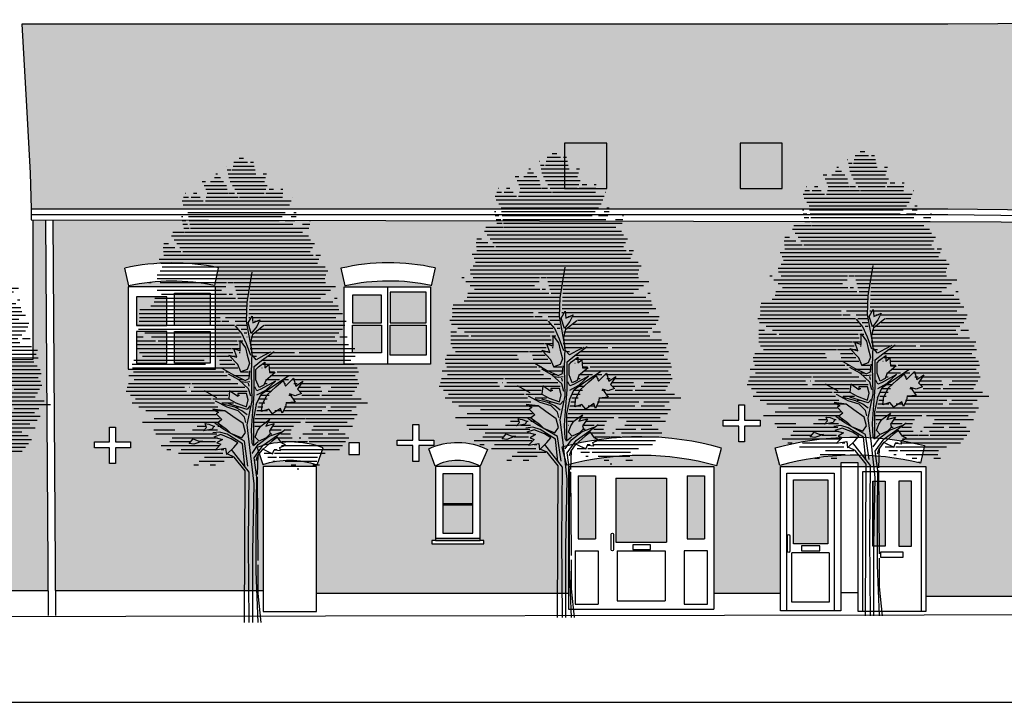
# Model space of a CAD drawing. Header units: metres. Extents: x 313915 to 314071, y 120624 to 120844.
# Tile 2 of 17: x 313927 to 313941, y 120624 to 120634. Entities that reach past the tile are written whole.
import ezdxf

# ---------------------------------------------------------------- set-up
doc = ezdxf.new("R2010")
doc.units = ezdxf.units.M
doc.header["$MEASUREMENT"] = 0
for name, color, linetype in [('Datum', 7, 'Continuous'), ('Elevations', 7, 'Continuous'), ('Elevations - Foliage', 251, 'Continuous'), ('Tree Blocks', 7, 'Continuous')]:
    doc.layers.add(name, color=color, linetype=linetype)
doc.layers.add('Elevations - Hatching', color=253, linetype='Continuous', transparency=0.8)
doc.layers.add('Elevations - Hatching - Windows', color=151, linetype='Continuous', transparency=0.8)

# ---------------------------------------------------------------- blocks, each defined once
blk = doc.blocks.new('*X32')
at = {"color": 0, "linetype": 'ByBlock'}
for p, q in [((108.584, 21.6), (108.585, 21.6)), ((108.753, 21.6), (109.298, 21.6)), ((108.775, 21.7), (109.124, 21.7)), ((108.911, 21.8), (109.024, 21.8)), ((109.203, 21.7), (109.275, 21.7)), ((108.305, 21.4), (108.35, 21.4)), ((108.603, 21.5), (108.702, 21.5)), ((108.623, 21.4), (109.342, 21.4)), ((108.731, 21.5), (109.32, 21.5)), ((109.53, 21.4), (109.611, 21.4)), ((107.957, 21.2), (108.045, 21.2)), ((108.005, 21.1), (108.584, 21.1)), ((108.174, 21.2), (108.508, 21.2)), ((108.273, 21.3), (108.429, 21.3)), ((108.642, 21.3), (109.586, 21.3)), ((108.68, 21.2), (109.56, 21.2)), ((108.739, 21.1), (109.633, 21.1)), ((107.515, 20.9), (107.525, 20.9)), ((107.73, 20.9), (107.817, 20.9)), ((108.052, 21), (108.599, 21)), ((108.082, 20.9), (108.614, 20.9)), ((108.633, 20.9), (108.786, 20.9)), ((108.798, 21), (109.593, 21)), ((108.857, 20.9), (109.553, 20.9)), ((109.6, 20.9), (110.032, 20.9)), ((109.68, 21), (109.798, 21)), ((109.987, 21), (110.038, 21)), ((107.441, 20.7), (107.984, 20.7)), ((107.466, 20.6), (110.209, 20.6)), ((107.478, 20.8), (107.601, 20.8)), ((107.671, 20.8), (107.901, 20.8)), ((108.043, 20.7), (110.248, 20.7)), ((108.062, 20.8), (108.887, 20.8)), ((108.916, 20.8), (109.512, 20.8)), ((109.519, 20.8), (110.025, 20.8)), ((110.283, 20.8), (110.288, 20.8)), ((107.53, 20.5), (110.169, 20.5)), ((107.589, 20.4), (110.097, 20.4)), ((110.317, 20.4), (110.376, 20.4)), ((107.421, 20.3), (107.455, 20.3)), ((107.441, 20.2), (107.536, 20.2)), ((107.46, 20.1), (107.581, 20.1)), ((107.605, 20.3), (110.017, 20.3)), ((107.62, 20.2), (109.938, 20.2)), ((107.636, 20.1), (110.292, 20.1)), ((110.098, 20.2), (110.341, 20.2)), ((110.247, 20.3), (110.376, 20.3)), ((110.543, 20.1), (110.73, 20.1)), ((110.719, 20.2), (110.747, 20.2)), ((107.165, 19.8), (110.695, 19.8)), ((107.201, 19.9), (107.487, 19.9)), ((107.48, 20), (107.617, 20)), ((107.5, 19.9), (107.652, 19.9)), ((107.652, 20), (110.708, 20)), ((107.667, 19.9), (110.544, 19.9)), ((106.965, 19.6), (107.088, 19.6)), ((107.23, 19.7), (110.746, 19.7)), ((107.306, 19.6), (110.851, 19.6)), ((106.951, 19.5), (107.249, 19.5)), ((106.958, 19.4), (107.409, 19.4)), ((106.965, 19.3), (110.814, 19.3)), ((107.382, 19.5), (110.796, 19.5)), ((107.458, 19.4), (110.742, 19.4)), ((110.888, 19.3), (111.004, 19.3)), ((106.846, 19.2), (110.965, 19.2)), ((106.899, 19.1), (110.926, 19.1)), ((106.794, 18.8), (111.139, 18.8)), ((106.875, 18.9), (111.197, 18.9)), ((106.929, 19), (111.124, 19)), ((106.575, 18.6), (106.641, 18.6)), ((106.798, 18.7), (108.736, 18.7)), ((106.873, 18.6), (108.579, 18.6)), ((108.617, 18.6), (108.753, 18.6)), ((108.741, 18.7), (109.205, 18.7)), ((108.769, 18.6), (109.19, 18.6)), ((109.2, 18.6), (111.136, 18.6)), ((109.205, 18.7), (111.115, 18.7)), ((106.685, 18.5), (108.568, 18.5)), ((106.795, 18.4), (108.454, 18.4)), ((106.905, 18.3), (108.586, 18.3)), ((108.649, 18.3), (108.738, 18.3)), ((108.796, 18.5), (109.175, 18.5)), ((108.824, 18.4), (109.16, 18.4)), ((108.851, 18.3), (109.144, 18.3)), ((109.186, 18.3), (111.134, 18.3)), ((109.191, 18.4), (111.265, 18.4)), ((109.196, 18.5), (111.396, 18.5)), ((106.72, 18.1), (109.114, 18.1)), ((106.734, 18.2), (108.817, 18.2)), ((108.879, 18.2), (109.129, 18.2)), ((109.177, 18.1), (111.322, 18.1)), ((109.181, 18.2), (111.004, 18.2)), ((111.37, 18.2), (111.433, 18.2)), ((106.331, 17.8), (109.083, 17.8)), ((106.352, 17.9), (109.084, 17.9)), ((106.636, 18), (109.099, 18)), ((109.162, 17.8), (111.577, 17.8)), ((109.167, 17.9), (111.481, 17.9)), ((109.172, 18), (111.458, 18)), ((106.332, 17.6), (108.43, 17.6)), ((106.338, 17.7), (108.42, 17.7)), ((108.462, 17.6), (108.647, 17.6)), ((108.554, 17.7), (109.088, 17.7)), ((108.805, 17.6), (109.093, 17.6)), ((109.158, 17.7), (109.188, 17.7)), ((109.264, 17.7), (111.4, 17.7)), ((109.307, 17.6), (109.383, 17.6)), ((109.451, 17.6), (111.664, 17.6)), ((106.273, 17.5), (108.787, 17.5)), ((106.311, 17.4), (108.883, 17.4)), ((106.48, 17.3), (108.922, 17.3)), ((108.844, 17.5), (109.099, 17.5)), ((108.961, 17.4), (109.104, 17.4)), ((109.035, 17.3), (109.109, 17.3)), ((109.329, 17.3), (111.477, 17.3)), ((109.445, 17.4), (111.577, 17.4)), ((109.561, 17.5), (111.636, 17.5)), ((106.292, 17.2), (106.438, 17.2)), ((106.292, 17.1), (106.752, 17.1)), ((106.649, 17.2), (108.962, 17.2)), ((106.819, 17.1), (108.855, 17.1)), ((108.896, 17.1), (109.001, 17.1)), ((109.11, 17.2), (109.114, 17.2)), ((109.199, 17.1), (111.426, 17.1)), ((109.212, 17.2), (111.377, 17.2)), ((111.5, 17.2), (111.697, 17.2)), ((106.292, 17), (108.882, 17)), ((106.292, 16.9), (108.694, 16.9)), ((106.338, 16.8), (108.749, 16.8)), ((108.71, 16.9), (108.909, 16.9)), ((108.91, 16.8), (108.936, 16.8)), ((109.193, 17), (111.728, 17)), ((109.193, 16.9), (111.887, 16.9)), ((109.238, 16.8), (109.673, 16.8)), ((109.746, 16.8), (110.338, 16.8)), ((110.453, 16.8), (111.846, 16.8)), ((106.149, 16.5), (108.041, 16.5)), ((106.194, 16.6), (108.008, 16.6)), ((106.416, 16.7), (108.298, 16.7)), ((108.322, 16.7), (108.647, 16.7)), ((108.401, 16.6), (108.723, 16.6)), ((108.414, 16.5), (108.799, 16.5)), ((108.713, 16.7), (108.803, 16.7)), ((109.284, 16.7), (109.355, 16.7)), ((109.497, 16.6), (111.786, 16.6)), ((109.527, 16.5), (111.876, 16.5)), ((109.621, 16.7), (111.903, 16.7)), ((106.159, 16.4), (108.874, 16.4)), ((106.19, 16.3), (108.511, 16.3)), ((108.564, 16.3), (108.642, 16.3)), ((108.943, 16.3), (109.153, 16.3)), ((109.491, 16.4), (109.504, 16.4)), ((109.673, 16.4), (111.955, 16.4)), ((109.683, 16.3), (109.82, 16.3)), ((109.886, 16.3), (111.983, 16.3)), ((106.059, 16), (107.652, 16)), ((106.07, 16.2), (108.596, 16.2)), ((106.206, 16.1), (108.682, 16.1)), ((107.689, 16), (108.874, 16)), ((108.766, 16.2), (109.153, 16.2)), ((108.889, 16.1), (109.028, 16.1)), ((109.581, 16), (109.628, 16)), ((109.593, 16.1), (109.95, 16.1)), ((109.718, 16.2), (111.9, 16.2)), ((110.046, 16.1), (110.184, 16.1)), ((110.068, 16), (110.102, 16)), ((110.267, 16.1), (111.963, 16.1)), ((110.316, 16), (110.401, 16)), ((110.504, 16), (111.997, 16)), ((105.994, 15.8), (107.55, 15.8)), ((106.027, 15.9), (107.499, 15.9)), ((107.627, 15.9), (107.639, 15.9)), ((107.675, 15.8), (108.65, 15.8)), ((107.742, 15.9), (109.054, 15.9)), ((108.673, 15.8), (109.114, 15.8)), ((109.566, 15.8), (109.74, 15.8)), ((110.438, 15.9), (111.002, 15.9)), ((110.462, 15.8), (111.041, 15.8)), ((111.204, 15.8), (111.882, 15.8)), ((111.281, 15.9), (111.939, 15.9)), ((106.109, 15.7), (106.903, 15.7)), ((106.15, 15.5), (108.274, 15.5)), ((106.235, 15.6), (108.189, 15.6)), ((106.907, 15.7), (108.104, 15.7)), ((108.11, 15.7), (108.621, 15.7)), ((108.23, 15.6), (108.641, 15.6)), ((108.467, 15.5), (108.765, 15.5)), ((108.87, 15.7), (108.921, 15.7)), ((109.414, 15.5), (109.575, 15.5)), ((109.435, 15.6), (109.63, 15.6)), ((109.456, 15.7), (109.685, 15.7)), ((110.108, 15.5), (112.221, 15.5)), ((110.188, 15.7), (110.266, 15.7)), ((110.304, 15.6), (112.056, 15.6)), ((110.528, 15.7), (110.977, 15.7)), ((111.043, 15.7), (111.824, 15.7)), ((106.326, 15.4), (108.359, 15.4)), ((106.501, 15.3), (108.543, 15.3)), ((108.833, 15.4), (108.903, 15.4)), ((109.366, 15.3), (109.642, 15.3)), ((109.392, 15.4), (109.52, 15.4)), ((109.831, 15.3), (109.978, 15.3)), ((110.042, 15.3), (111.036, 15.3)), ((110.075, 15.4), (111.139, 15.4)), ((111.198, 15.3), (111.804, 15.3)), ((111.273, 15.4), (111.922, 15.4)), ((106.418, 15), (108.391, 15)), ((106.715, 15.1), (108.404, 15.1)), ((107.06, 15.2), (108.314, 15.2)), ((109.294, 15), (109.62, 15)), ((109.316, 15.1), (110.605, 15.1)), ((109.341, 15.2), (111.953, 15.2)), ((109.673, 15), (110.494, 15)), ((110.617, 15.1), (111.877, 15.1)), ((110.617, 15), (111.691, 15)), ((106.71, 14.8), (107.251, 14.8)), ((107.708, 14.8), (108.004, 14.8)), ((107.83, 14.9), (108.055, 14.9)), ((108.089, 14.8), (108.351, 14.8)), ((108.253, 14.9), (108.286, 14.9)), ((108.361, 14.9), (108.48, 14.9)), ((109.311, 14.9), (109.476, 14.9)), ((109.327, 14.8), (109.333, 14.8)), ((109.718, 14.8), (109.993, 14.8)), ((109.795, 14.9), (110.311, 14.9)), ((110.069, 14.8), (110.252, 14.8)), ((110.779, 14.8), (111.477, 14.8)), ((110.825, 14.9), (111.828, 14.9)), ((106.764, 14.7), (108.335, 14.7)), ((107.12, 14.5), (107.657, 14.5)), ((107.181, 14.6), (108.349, 14.6)), ((107.924, 14.5), (108.297, 14.5)), ((109.689, 14.7), (109.754, 14.7)), ((109.929, 14.6), (110.274, 14.6)), ((109.984, 14.7), (110.232, 14.7)), ((110.007, 14.5), (110.391, 14.5)), ((110.413, 14.5), (110.667, 14.5)), ((110.46, 14.6), (110.501, 14.6)), ((110.552, 14.7), (111.062, 14.7)), ((110.694, 14.6), (111.144, 14.6)), ((110.711, 14.5), (111.653, 14.5)), ((111.148, 14.6), (111.734, 14.6)), ((111.203, 14.7), (111.642, 14.7)), ((106.895, 14.4), (108.385, 14.4)), ((107.043, 14.3), (107.152, 14.3)), ((107.418, 14.3), (108.296, 14.3)), ((108.445, 14.3), (108.51, 14.3)), ((109.813, 14.3), (109.885, 14.3)), ((109.967, 14.3), (111.493, 14.3)), ((110, 14.4), (111.573, 14.4)), ((107.345, 14.2), (108.486, 14.2)), ((107.875, 14), (108.522, 14)), ((108.013, 14.1), (108.742, 14.1)), ((109.552, 14.2), (109.79, 14.2)), ((109.648, 14.1), (109.868, 14.1)), ((109.777, 14), (109.839, 14)), ((109.824, 14.2), (111.129, 14.2)), ((109.94, 14.1), (110.925, 14.1)), ((110.095, 14), (110.912, 14)), ((107.737, 13.9), (107.858, 13.9)), ((108.162, 13.9), (108.303, 13.9)), ((110.249, 13.9), (110.367, 13.9)), ((110.404, 13.8), (110.444, 13.8)), ((110.808, 13.9), (110.978, 13.9))]:
    blk.add_line(p, q, dxfattribs=at)
blk = doc.blocks.new('Trees side 010_cad-block.com')
at = {"color": 0, "linetype": 'ByBlock'}
for p, q in [((-203, 4588), (-133, 5024)), ((-212, 4321), (-203, 4588)), ((-190, 4295), (-132, 4395)), ((-132, 4395), (-123, 4295)), ((-281, 4144), (-370, 4253)), ((-133, 3876), (-212, 4321)), ((-144, 4146), (-190, 4295)), ((-65, 4246), (-144, 4146)), ((-123, 4295), (-19, 4341)), ((-123, 4135), (35, 4263)), ((-19, 4341), (-65, 4246)), ((-212, 3995), (-281, 4144)), ((-152, 4016), (-123, 4135)), ((-305, 3894), (-305, 4043)), ((-305, 4043), (-226, 3939)), ((-152, 3827), (-212, 3995)), ((-133, 3837), (-152, 4016)), ((-338, 3699), (-466, 3836)), ((-466, 3836), (-351, 3803)), ((-396, 3927), (-305, 3894)), ((-351, 3803), (-396, 3927)), ((-226, 3939), (-202, 3836)), ((-202, 3836), (-168, 3712)), ((-142, 3580), (-133, 3876)), ((-72, 3767), (-133, 3837)), ((35, 3827), (-72, 3767)), ((5, 3757), (184, 3886)), ((134, 3876), (35, 3827)), ((-293, 3596), (-338, 3699)), ((-168, 3712), (-202, 3630)), ((-104, 3670), (5, 3757)), ((-41, 3666), (50, 3733)), ((50, 3733), (50, 3654)), ((50, 3654), (108, 3699)), ((108, 3699), (117, 3584)), ((-568, 3648), (-399, 3551)), ((-321, 3481), (-469, 3561)), ((-399, 3551), (-232, 3471)), ((-202, 3630), (-293, 3596)), ((-172, 3500), (-162, 3609)), ((-133, 3183), (-142, 3580)), ((-104, 3273), (-104, 3670)), ((-77, 3630), (-41, 3666)), ((-77, 3481), (-77, 3630)), ((199, 3584), (63, 3472)), ((117, 3584), (199, 3584)), ((165, 3391), (390, 3539)), ((-181, 3353), (-321, 3481)), ((-222, 3442), (-290, 3452)), ((-232, 3471), (-172, 3500)), ((-162, 3452), (-222, 3442)), ((-172, 3391), (-181, 3432)), ((-32, 3368), (-77, 3481)), ((38, 3402), (-32, 3368)), ((204, 3461), (-14, 3343)), ((-4, 3273), (165, 3391)), ((63, 3472), (38, 3402)), ((66, 3333), (204, 3461)), ((208, 3380), (312, 3472)), ((312, 3472), (348, 3390)), ((348, 3390), (460, 3505)), ((460, 3505), (494, 3390)), ((494, 3390), (597, 3459)), ((597, 3459), (518, 3344)), ((-636, 3224), (-815, 3323)), ((-454, 3323), (-466, 3207)), ((-338, 3241), (-454, 3323)), ((-214, 3286), (-338, 3286)), ((-338, 3286), (-338, 3241)), ((-190, 3195), (-214, 3286)), ((-152, 3244), (-181, 3353)), ((-123, 3026), (-104, 3273)), ((-63, 3323), (-94, 3382)), ((-72, 3125), (-4, 3273)), ((-14, 3343), (-63, 3323)), ((-63, 3263), (66, 3333)), ((14, 3128), (84, 3265)), ((84, 3265), (208, 3380)), ((485, 3253), (403, 3277)), ((403, 3277), (485, 3162)), ((576, 3286), (485, 3253)), ((518, 3344), (576, 3286)), ((-489, 3086), (-656, 3174)), ((-380, 3086), (-578, 3135)), ((-203, 3055), (-469, 3135)), ((-466, 3207), (-363, 3149)), ((-363, 3149), (-214, 3095)), ((-214, 3095), (-190, 3195)), ((-203, 2837), (-133, 3183)), ((-72, 3125), (-113, 2926)), ((5, 3025), (14, 3128)), ((357, 3149), (348, 3095)), ((485, 3162), (357, 3149)), ((-521, 3037), (-694, 3058)), ((-694, 3058), (-612, 3013)), ((-612, 3013), (-648, 2991)), ((-648, 2991), (-566, 2909)), ((-408, 2955), (-521, 3037)), ((-331, 3035), (-489, 3086)), ((-281, 3035), (-380, 3086)), ((-242, 2946), (-331, 3035)), ((-203, 2977), (-281, 3035)), ((-162, 3105), (-203, 3055)), ((-142, 2759), (-123, 3026)), ((108, 3058), (5, 3025)), ((163, 2991), (108, 3058)), ((278, 3070), (163, 2991)), ((302, 3001), (278, 3070)), ((348, 3095), (302, 3001)), ((-806, 2852), (-751, 2843)), ((-785, 2797), (-806, 2852)), ((-751, 2843), (-682, 2818)), ((-537, 2769), (-668, 2858)), ((-566, 2909), (-624, 2864)), ((-624, 2864), (-499, 2773)), ((-259, 2852), (-408, 2955)), ((-226, 2727), (-259, 2852)), ((-222, 2868), (-242, 2946)), ((-162, 2512), (-203, 2837)), ((-113, 2926), (-113, 2551)), ((-7, 2818), (117, 2909)), ((117, 2909), (63, 2818)), ((63, 2818), (187, 2852)), ((187, 2852), (117, 2751)), ((-830, 2751), (-785, 2797)), ((-706, 2773), (-830, 2751)), ((-682, 2818), (-706, 2773)), ((-598, 2730), (-697, 2718)), ((-578, 2694), (-682, 2660)), ((-489, 2699), (-598, 2730)), ((-430, 2636), (-578, 2694)), ((-242, 2600), (-537, 2769)), ((-499, 2773), (-442, 2715)), ((-271, 2561), (-489, 2699)), ((-442, 2715), (-281, 2648)), ((-281, 2648), (-226, 2727)), ((-133, 2570), (-142, 2759)), ((-86, 2660), (-53, 2751)), ((-53, 2751), (-7, 2818)), ((25, 2541), (233, 2689)), ((129, 2706), (72, 2648)), ((114, 2670), (283, 2730)), ((117, 2751), (129, 2706)), ((233, 2689), (342, 2769)), ((-1037, 2566), (-979, 2636)), ((-967, 2557), (-1037, 2566)), ((-979, 2636), (-897, 2603)), ((-843, 2603), (-967, 2557)), ((-897, 2603), (-843, 2603)), ((-682, 2660), (-557, 2624)), ((-578, 2557), (-657, 2475)), ((-557, 2624), (-636, 2578)), ((-636, 2578), (-578, 2557)), ((-338, 2578), (-430, 2636)), ((-396, 2511), (-338, 2578)), ((-237, 2240), (-271, 2561)), ((-191, 2244), (-242, 2600)), ((-113, 2532), (-133, 2570)), ((-133, 2423), (-43, 2551)), ((-43, 2590), (-113, 2532)), ((-32, 2603), (-86, 2660)), ((-43, 2551), (114, 2670)), ((72, 2648), (-32, 2603)), ((154, 2603), (26, 2487)), ((233, 2660), (154, 2603)), ((290, 2578), (233, 2660)), ((266, 2511), (348, 2545)), ((348, 2545), (290, 2578)), ((-657, 2475), (-512, 2499)), ((-512, 2499), (-499, 2408)), ((-499, 2408), (-396, 2511)), ((-389, 2372), (-479, 2413)), ((-172, 2156), (-426, 2482)), ((-104, 1987), (-162, 2512)), ((-104, 2362), (25, 2541)), ((-53, 2384), (25, 2491)), ((-53, 2125), (-43, 2403)), ((26, 2487), (163, 2420)), ((163, 2420), (187, 2475)), ((187, 2475), (278, 2466)), ((278, 2466), (266, 2511)), ((-232, 2176), (-389, 2372)), ((-63, 2086), (-104, 2362)), ((-72, 2323), (-53, 2384)), ((-242, 0), (-232, 2176)), ((-181, 1127), (-172, 2156)), ((-123, 1018), (-104, 1987)), ((-72, 1384), (-63, 2086)), ((-43, 890), (-53, 2086)), ((-72, 730), (-72, 1384)), ((-172, 0), (-181, 1127)), ((-123, 0), (-123, 1018)), ((-43, 0), (-72, 730)), ((-43, 415), (-43, 829)), ((0, 0), (-43, 415))]:
    blk.add_line(p, q, dxfattribs=at)
at = {"color": 0, "linetype": 'ByBlock', "xscale": 556.6708301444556, "yscale": 556.6708301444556, "zscale": 556.6708301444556}
blk.add_blockref('*X32', (-60944, -5478), dxfattribs=at)
blk = doc.blocks.new('A$Ce600f9c0')
at = {"layer": 'Tree Blocks', "xscale": 0.1570209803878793, "yscale": 0.1570209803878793, "zscale": 0.1570209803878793}
blk.add_blockref('Trees side 010_cad-block.com', (37.9, 0), dxfattribs=at)

msp = doc.modelspace()

# ---------------------------------------------------------------- hatches: boundary and pattern name
at = {"layer": 'Elevations - Hatching', "transparency": 33554483}
h = msp.add_hatch(dxfattribs=at)
h.set_pattern_fill('HTROOF08', color=256, scale=0.4, pattern_type=2)
h.set_pattern_definition([(0, (313834.25089, 120678.37486), (0.1, 0.1), [0.16, -0.04]), (90, (313834.23089, 120678.39486), (-0.1, 0.1), [0.08, -0.12]), (45, (313834.31089, 120678.47486), (0, 0.2), [0.02828427, -0.11313708]), (135, (313834.35089, 120678.47486), (-0.2, 2e-17), [0.02828427, -0.11313708])])
edge = h.paths.add_edge_path()
edge.add_line((313976.569, 120633.193), (313970.522, 120633.193))
edge.add_line((313970.522, 120633.193), (313970.525, 120633.073))
edge.add_line((313970.525, 120633.073), (313970.551, 120632.799))
edge.add_line((313970.551, 120632.799), (313970.03, 120632.799))
edge.add_line((313970.03, 120632.799), (313970.092, 120631.358))
edge.add_spline(control_points=[(313970.092, 120631.358), (313970.183, 120631.356), (313972.03, 120631.312), (313974.789, 120631.279), (313976.415, 120631.274), (313976.618, 120631.274)], knot_values=[0.94712, 0.94712, 0.94712, 0.94712, 1, 2, 2.155052, 2.155052, 2.155052, 2.155052], degree=3, periodic=0)
edge.add_line((313976.618, 120631.274), (313976.569, 120633.193))
edge = h.paths.add_edge_path()
edge.add_spline(control_points=[(313976.618, 120631.274), (313976.415, 120631.274), (313974.789, 120631.279), (313972.03, 120631.312), (313970.183, 120631.356), (313970.092, 120631.358)], knot_values=[0.94712, 0.94712, 0.94712, 0.94712, 1.102172, 2.102172, 2.155052, 2.155052, 2.155052, 2.155052], degree=3, periodic=0)
edge.add_line((313970.092, 120631.358), (313970.105, 120631.046))
edge.add_spline(control_points=[(313970.105, 120631.046), (313971.214, 120630.991), (313973.634, 120630.896), (313975.82, 120630.872), (313976.625, 120630.868), (313976.628, 120630.868)], knot_values=[1.075904, 1.075904, 1.075904, 1.075904, 2, 3, 3.003319, 3.003319, 3.003319, 3.003319], degree=3, periodic=0)
edge.add_line((313976.628, 120630.868), (313976.618, 120631.274))
edge = h.paths.add_edge_path()
edge.add_spline(control_points=[(313976.628, 120630.868), (313976.625, 120630.868), (313975.82, 120630.872), (313973.634, 120630.896), (313971.214, 120630.991), (313970.105, 120631.046)], knot_values=[1.075904, 1.075904, 1.075904, 1.075904, 1.079223, 2.079223, 3.003319, 3.003319, 3.003319, 3.003319], degree=3, periodic=0)
edge.add_line((313970.105, 120631.046), (313970.116, 120630.783))
edge.add_line((313970.116, 120630.783), (313976.63, 120630.783))
edge.add_line((313976.63, 120630.783), (313976.628, 120630.868))
h.paths.add_polyline_path([(313944.764, 120633.713), (313944.764, 120633.777), (313944.065, 120633.744), (313939.938, 120633.713), (313927.199, 120633.713), (313927.263, 120632.589), (313927.314, 120631.665), (313927.329, 120631.177), (313939.938, 120631.177), (313943.217, 120631.139), (313944.848, 120631.139), (313944.816, 120631.813)])
h.paths.add_polyline_path([(313934.667, 120632.079), (313935.247, 120632.079), (313935.247, 120631.978), (313935.247, 120631.875), (313935.247, 120631.454), (313934.667, 120631.454)], flags=16)
h.paths.add_polyline_path([(313937.08, 120632.079), (313937.661, 120632.079), (313937.661, 120631.454), (313937.08, 120631.454)], flags=16)
h.paths.add_polyline_path([(313942.084, 120632.079), (313942.664, 120632.079), (313942.664, 120631.454), (313942.084, 120631.454)], flags=16)
h = msp.add_hatch(dxfattribs=at)
h.set_pattern_fill('AR-BRSTD', color=256, scale=0.001)
h.set_pattern_definition([(0, (313834.13089, 120678.374864), (0, 0.0677418), []), (90, (313834.13089, 120678.37486), (-0.1016, 0.0677418), [0.0677418, -0.0677418])])
h.paths.add_polyline_path([(313927.531, 120631.027), (313927.358, 120631.027), (313927.358, 120629.108), (313927.011, 120629.107), (313927.004, 120626.84), (313927.043, 120626.784), (313927.04, 120625.929), (313927.566, 120625.929)])
h.paths.add_polyline_path([(313926.89, 120629.106), (313925.836, 120629.103), (313925.836, 120625.929), (313926.86, 120625.929), (313926.863, 120626.784), (313926.883, 120626.84)])
h.paths.add_polyline_path([(313943.713, 120628.829), (313943.556, 120628.829), (313943.499, 120628.863), (313943.499, 120629.018), (313943.476, 120629.018), (313943.476, 120629.153), (313944.659, 120629.153), (313944.658, 120631.012), (313942.787, 120630.995), (313932.207, 120631.017), (313927.632, 120631.027), (313927.666, 120625.929), (313930.522, 120625.929), (313930.522, 120627.632), (313931.256, 120627.632), (313931.256, 120625.894), (313934.721, 120625.894), (313934.721, 120627.632), (313936.721, 120627.632), (313936.721, 120625.894), (313937.636, 120625.894), (313937.636, 120627.632), (313938.466, 120627.632), (313938.466, 120627.685), (313938.706, 120627.685), (313938.706, 120627.632), (313939.637, 120627.632), (313939.637, 120625.853), (313941.52, 120625.853), (313941.52, 120626.629), (313942.361, 120626.629), (313942.361, 120628.257), (313942.31, 120628.257), (313942.31, 120628.317), (313942.478, 120628.337), (313942.634, 120628.318), (313943.717, 120628.318)])
h.paths.add_polyline_path([(313928.487, 120628.177), (313928.487, 120627.972), (313928.694, 120627.972), (313928.694, 120627.892), (313928.487, 120627.892), (313928.487, 120627.677), (313928.407, 120627.677), (313928.407, 120627.892), (313928.199, 120627.892), (313928.199, 120627.972), (313928.407, 120627.972), (313928.407, 120628.177)], flags=16)
h.paths.add_polyline_path([(313928.664, 120628.972), (313928.664, 120630.102), (313929.865, 120630.102), (313929.865, 120628.972)], flags=16)
h.paths.add_polyline_path([(313928.668, 120630.118), (313928.615, 120630.363, -0.104887), (313929.901, 120630.366), (313929.85, 120630.122, 0.104887)], flags=16)
h.paths.add_polyline_path([(313930.436, 120627.897, -0.169178), (313931.347, 120627.892), (313931.263, 120627.656, 0.169178), (313930.517, 120627.661)], flags=16)
h.paths.add_polyline_path([(313931.634, 120629.042), (313931.634, 120630.102), (313932.824, 120630.102), (313932.824, 120629.042)], flags=16)
h.paths.add_polyline_path([(313931.697, 120627.96), (313931.847, 120627.96), (313931.847, 120627.8), (313931.697, 120627.8)], flags=16)
h.paths.add_polyline_path([(313931.749, 120629.197), (313931.749, 120629.988), (313932.15, 120629.988), (313932.15, 120629.197)], flags=0)
h.paths.add_polyline_path([(313931.646, 120630.116), (313931.59, 120630.359, -0.111064), (313932.886, 120630.364), (313932.832, 120630.12, 0.111064)], flags=16)
h.paths.add_polyline_path([(313932.269, 120629.163), (313932.269, 120630.033), (313932.764, 120630.033), (313932.764, 120629.163)], flags=0)
h.paths.add_polyline_path([(313932.365, 120627.998), (313932.581, 120627.998), (313932.581, 120628.212), (313932.661, 120628.212), (313932.661, 120627.998), (313932.869, 120627.998), (313932.869, 120627.923), (313932.661, 120627.923), (313932.661, 120627.702), (313932.581, 120627.702), (313932.581, 120627.923), (313932.365, 120627.923)], flags=16)
h.paths.add_polyline_path([(313932.799, 120627.878, -0.229292), (313933.605, 120627.869), (313933.507, 120627.639, 0.243963), (313932.885, 120627.641)], flags=16)
h.paths.add_polyline_path([(313932.891, 120627.632), (313933.506, 120627.632), (313933.506, 120626.617), (313933.557, 120626.617), (313933.557, 120626.572), (313933.506, 120626.572), (313932.842, 120626.572), (313932.842, 120626.617), (313932.891, 120626.617)], flags=16)
h.paths.add_polyline_path([(313932.991, 120627.532), (313933.406, 120627.532), (313933.406, 120626.717), (313932.991, 120626.717)], flags=0)
h.paths.add_polyline_path([(313934.627, 120627.899, -0.134484), (313936.826, 120627.888), (313936.759, 120627.648, 0.134484), (313934.692, 120627.657)], flags=16)
h.paths.add_polyline_path([(313936.848, 120628.269), (313937.063, 120628.269), (313937.063, 120628.484), (313937.144, 120628.484), (313937.144, 120628.269), (313937.358, 120628.269), (313937.358, 120628.188), (313937.144, 120628.188), (313937.144, 120627.974), (313937.063, 120627.974), (313937.063, 120628.188), (313936.848, 120628.188)], flags=16)
h.paths.add_polyline_path([(313937.564, 120627.891, -0.12662), (313939.62, 120627.924), (313939.562, 120627.681, 0.12662), (313937.63, 120627.65)], flags=16)
at = {"layer": 'Elevations - Hatching - Windows', "transparency": 33554483}
h = msp.add_hatch(color=256, dxfattribs=at)
h.dxf.hatch_style = 1
h.paths.add_polyline_path([(313945.889, 120627.623), (313944.834, 120627.623), (313944.834, 120627.438), (313945.889, 120627.438)])
h.paths.add_polyline_path([(313929.79, 120630.018), (313929.299, 120630.018), (313929.299, 120629.572), (313929.79, 120629.572)])
h.paths.add_polyline_path([(313929.195, 120629.968), (313928.78, 120629.968), (313928.78, 120629.572), (313929.195, 120629.572)])
h.paths.add_polyline_path([(313929.195, 120629.492), (313928.78, 120629.492), (313928.78, 120629.057), (313929.195, 120629.057)])
h.paths.add_polyline_path([(313929.79, 120629.492), (313929.299, 120629.492), (313929.299, 120629.057), (313929.79, 120629.057)])
h.paths.add_polyline_path([(313937.661, 120632.079), (313937.08, 120632.079), (313937.08, 120631.454), (313937.661, 120631.454)])
h.paths.add_polyline_path([(313942.664, 120632.079), (313942.084, 120632.079), (313942.084, 120631.454), (313942.664, 120631.454)])
h.paths.add_polyline_path([(313932.15, 120629.577), (313931.749, 120629.577), (313931.749, 120629.197), (313932.15, 120629.197)])
h.paths.add_polyline_path([(313939.075, 120627.433), (313938.906, 120627.433), (313938.906, 120626.537), (313939.075, 120626.537)])
h.paths.add_polyline_path([(313939.437, 120627.433), (313939.267, 120627.433), (313939.267, 120626.537), (313939.437, 120626.537)])
h.paths.add_polyline_path([(313933.406, 120627.532), (313932.991, 120627.532), (313932.991, 120627.124), (313933.406, 120627.124)])
h.paths.add_polyline_path([(313933.406, 120627.105), (313932.991, 120627.105), (313932.991, 120626.717), (313933.406, 120626.717)])
h.paths.add_polyline_path([(313935.092, 120627.507), (313934.852, 120627.507), (313934.852, 120626.642), (313935.092, 120626.642)])
h.paths.add_polyline_path([(313936.071, 120627.472), (313935.371, 120627.472), (313935.371, 120626.593), (313936.071, 120626.593)])
h.paths.add_polyline_path([(313936.591, 120627.507), (313936.351, 120627.507), (313936.351, 120626.642), (313936.591, 120626.642)])
h.paths.add_polyline_path([(313938.286, 120627.452), (313937.816, 120627.452), (313937.816, 120626.573), (313938.286, 120626.573)])
h.paths.add_polyline_path([(313931.749, 120629.608), (313932.15, 120629.608), (313932.15, 120629.988), (313931.749, 120629.988)])
h.paths.add_polyline_path([(313932.764, 120629.163), (313932.269, 120629.163), (313932.269, 120629.577), (313932.764, 120629.577)])
h.paths.add_polyline_path([(313932.269, 120630.033), (313932.269, 120629.608), (313932.764, 120629.608), (313932.764, 120630.033)])
h.paths.add_polyline_path([(313935.247, 120631.978), (313935.247, 120632.079), (313934.667, 120632.079), (313934.667, 120631.454), (313935.247, 120631.454), (313935.247, 120631.875)])
h = msp.add_hatch(dxfattribs=at)
h.set_pattern_fill('ANGLE', color=256)
h.set_pattern_definition([(0, (313834.131, 120678.375), (0, 6.985), [5.08, -1.905]), (90, (313834.131, 120678.375), (-6.985, 4e-16), [5.08, -1.905])])
h.paths.add_polyline_path([(313936.071, 120627.472), (313935.371, 120627.472), (313935.371, 120626.593), (313936.071, 120626.593)])
h.paths.add_polyline_path([(313936.591, 120627.507), (313936.351, 120627.507), (313936.351, 120626.642), (313936.591, 120626.642)])
h.paths.add_polyline_path([(313938.286, 120627.452), (313937.816, 120627.452), (313937.816, 120626.573), (313938.286, 120626.573)])
h.paths.add_polyline_path([(313939.075, 120627.433), (313938.906, 120627.433), (313938.906, 120626.537), (313939.075, 120626.537)])
h.paths.add_polyline_path([(313939.437, 120627.433), (313939.267, 120627.433), (313939.267, 120626.537), (313939.437, 120626.537)])
h.paths.add_polyline_path([(313933.406, 120627.105), (313932.991, 120627.105), (313932.991, 120626.717), (313933.406, 120626.717)])
h.paths.add_polyline_path([(313933.406, 120627.532), (313932.991, 120627.532), (313932.991, 120627.124), (313933.406, 120627.124)])
h.paths.add_polyline_path([(313935.092, 120627.507), (313934.852, 120627.507), (313934.852, 120626.642), (313935.092, 120626.642)])

# ---------------------------------------------------------------- linework, layer by layer
at = {"layer": 'Datum'}
msp.add_lwpolyline([(313914.773, 120624.393), (313986.078, 120624.393)], dxfattribs=at)
at = {"layer": 'Elevations'}
for p, q in [((313929.865, 120630.102), (313928.664, 120630.102)), ((313928.664, 120630.102), (313928.664, 120628.972)), ((313929.865, 120628.972), (313929.865, 120630.102)), ((313931.634, 120630.102), (313932.824, 120630.102)), ((313931.634, 120629.042), (313931.634, 120630.102)), ((313932.824, 120630.102), (313932.824, 120629.042)), ((313928.664, 120628.972), (313929.865, 120628.972)), ((313932.824, 120629.042), (313931.634, 120629.042)), ((313934.721, 120627.632), (313936.721, 120627.632)), ((313934.721, 120627.632), (313934.721, 120625.672)), ((313936.721, 120627.632), (313936.721, 120625.672)), ((313933.406, 120627.532), (313932.991, 120627.532)), ((313932.991, 120627.532), (313932.991, 120626.717)), ((313933.406, 120626.717), (313933.406, 120627.532)), ((313934.852, 120627.507), (313935.092, 120627.507)), ((313934.852, 120627.507), (313934.852, 120626.642)), ((313935.092, 120627.507), (313935.092, 120626.642)), ((313936.351, 120627.507), (313936.591, 120627.507)), ((313936.351, 120627.507), (313936.351, 120626.642)), ((313936.591, 120627.507), (313936.591, 120626.642)), ((313937.726, 120627.542), (313938.376, 120627.542)), ((313937.726, 120625.652), (313937.726, 120627.542)), ((313938.376, 120627.542), (313938.376, 120625.652)), ((313938.771, 120627.567), (313939.572, 120627.567)), ((313938.771, 120625.642), (313938.771, 120627.567)), ((313939.572, 120627.567), (313939.572, 120625.642)), ((313935.371, 120627.472), (313935.371, 120626.593)), ((313936.071, 120627.472), (313936.071, 120626.593)), ((313937.816, 120627.452), (313938.286, 120627.452)), ((313937.816, 120626.573), (313937.816, 120627.452)), ((313938.286, 120627.452), (313938.286, 120626.573)), ((313932.991, 120626.717), (313933.406, 120626.717)), ((313932.891, 120626.647), (313933.506, 120626.647)), ((313934.721, 120626.592), (313934.721, 120626.592)), ((313934.852, 120626.642), (313935.092, 120626.642)), ((313935.371, 120626.593), (313936.071, 120626.593)), ((313936.351, 120626.642), (313936.591, 120626.642)), ((313938.286, 120626.573), (313937.816, 120626.573)), ((313934.811, 120626.477), (313935.131, 120626.477)), ((313934.811, 120626.477), (313934.811, 120625.742)), ((313935.131, 120626.477), (313935.131, 120625.742)), ((313935.391, 120626.477), (313936.051, 120626.477)), ((313935.391, 120626.477), (313935.391, 120625.788)), ((313936.051, 120626.477), (313936.051, 120625.788)), ((313938.307, 120626.447), (313937.795, 120626.447)), ((313937.795, 120625.767), (313937.795, 120626.447)), ((313938.307, 120626.447), (313938.307, 120625.767)), ((313934.811, 120625.742), (313935.131, 120625.742)), ((313935.391, 120625.788), (313936.051, 120625.788)), ((313938.307, 120625.767), (313937.795, 120625.767)), ((313934.721, 120625.672), (313936.721, 120625.672))]:
    msp.add_line(p, q, dxfattribs=at)
for points in [[(313944.851, 120631.079), (313944.816, 120631.813), (313944.764, 120633.713), (313944.764, 120633.777), (313944.065, 120633.744), (313939.938, 120633.713), (313927.199, 120633.713), (313927.263, 120632.589), (313927.314, 120631.665), (313927.329, 120631.177), (313939.938, 120631.177), (313943.217, 120631.139), (313944.848, 120631.139)], [(313935.247, 120631.978), (313935.247, 120632.079), (313934.667, 120632.079), (313934.667, 120631.454), (313935.247, 120631.454), (313935.247, 120631.875)], [(313937.08, 120632.079), (313937.08, 120631.454), (313937.661, 120631.454), (313937.661, 120632.079)], [(313928.78, 120629.968), (313928.78, 120629.572), (313929.195, 120629.572), (313929.195, 120629.968)], [(313929.79, 120630.018), (313929.79, 120629.572), (313929.299, 120629.572), (313929.299, 120630.018)], [(313931.749, 120629.608), (313932.15, 120629.608), (313932.15, 120629.988), (313931.749, 120629.988)], [(313932.269, 120630.033), (313932.269, 120629.608), (313932.764, 120629.608), (313932.764, 120630.033)], [(313931.749, 120629.577), (313932.15, 120629.577), (313932.15, 120629.197), (313931.749, 120629.197), (313931.749, 120629.577)], [(313932.764, 120629.163), (313932.269, 120629.163), (313932.269, 120629.577), (313932.764, 120629.577)], [(313928.78, 120629.057), (313929.195, 120629.057), (313929.195, 120629.492), (313928.78, 120629.492)], [(313929.299, 120629.057), (313929.299, 120629.492), (313929.79, 120629.492), (313929.79, 120629.057)], [(313937.063, 120628.188), (313936.848, 120628.188), (313936.848, 120628.269), (313937.063, 120628.269), (313937.063, 120628.484), (313937.144, 120628.484), (313937.144, 120628.269), (313937.358, 120628.269), (313937.358, 120628.188), (313937.144, 120628.188), (313937.144, 120627.974), (313937.063, 120627.974)], [(313928.487, 120627.892), (313928.487, 120627.677), (313928.407, 120627.677), (313928.407, 120627.892), (313928.199, 120627.892), (313928.199, 120627.972), (313928.407, 120627.972), (313928.407, 120628.177), (313928.487, 120628.177), (313928.487, 120627.972), (313928.694, 120627.972), (313928.694, 120627.892)], [(313932.581, 120627.702), (313932.581, 120627.923), (313932.365, 120627.923), (313932.365, 120627.998), (313932.581, 120627.998), (313932.581, 120628.212), (313932.661, 120628.212), (313932.661, 120627.998), (313932.869, 120627.998), (313932.869, 120627.923), (313932.661, 120627.923), (313932.661, 120627.702)], [(313931.697, 120627.8), (313931.847, 120627.8), (313931.847, 120627.96), (313931.697, 120627.96)], [(313931.247, 120625.642), (313931.256, 120625.642), (313931.256, 120627.632), (313930.522, 120627.632), (313930.522, 120625.642)], [(313933.506, 120626.617), (313933.506, 120627.632), (313932.891, 120627.632), (313932.891, 120626.617)], [(313937.636, 120625.652), (313937.636, 120627.632), (313938.466, 120627.632), (313938.466, 120625.652)], [(313938.466, 120627.632), (313938.706, 120627.632), (313938.706, 120627.685), (313938.466, 120627.685)], [(313939.637, 120627.632), (313939.637, 120625.642), (313938.706, 120625.642), (313938.706, 120627.632)], [(313939.075, 120627.433), (313939.075, 120626.537), (313938.906, 120626.537), (313938.906, 120627.433)], [(313939.267, 120627.433), (313939.267, 120626.537), (313939.437, 120626.537), (313939.437, 120627.433)], [(313932.891, 120626.617), (313932.842, 120626.617), (313932.842, 120626.572), (313933.506, 120626.572), (313933.557, 120626.572), (313933.557, 120626.617), (313933.506, 120626.617)], [(313935.607, 120626.495), (313935.85, 120626.495), (313935.85, 120626.557), (313935.607, 120626.557)], [(313937.925, 120626.476), (313938.178, 120626.476), (313938.178, 120626.544), (313937.925, 120626.544)], [(313936.631, 120625.742), (313936.631, 120626.477), (313936.311, 120626.477), (313936.311, 120625.742)], [(313939.015, 120626.461), (313939.322, 120626.461), (313939.322, 120626.383), (313939.015, 120626.383)]]:
    msp.add_lwpolyline(points, close=True, dxfattribs=at)
for points in [[(313927.329, 120631.177), (313927.329, 120631.027)], [(313927.329, 120631.098), (313939.938, 120631.098), (313943.217, 120631.059), (313944.785, 120631.059)], [(313927.329, 120631.027), (313932.207, 120631.017), (313942.787, 120630.995), (313944.658, 120631.012)], [(313927.358, 120629.108), (313927.358, 120631.027)], [(313927.568, 120625.585), (313927.531, 120631.027)], [(313927.669, 120625.586), (313927.632, 120631.027)], [(313928.615, 120630.363), (313928.668, 120630.118)], [(313929.901, 120630.366), (313929.85, 120630.122)], [(313931.59, 120630.359), (313931.646, 120630.116)], [(313932.886, 120630.364), (313932.832, 120630.12)], [(313932.229, 120630.102), (313932.229, 120629.042)], [(313927.011, 120629.107), (313927.358, 120629.108)], [(313935.371, 120627.472), (313936.071, 120627.472)], [(313932.991, 120627.124), (313933.406, 120627.124)], [(313932.991, 120627.105), (313933.406, 120627.105)], [(313927.04, 120625.929), (313927.566, 120625.929)], [(313927.666, 120625.929), (313930.522, 120625.929)], [(313931.256, 120625.894), (313934.721, 120625.894)], [(313936.721, 120625.894), (313937.636, 120625.894)], [(313938.466, 120625.9), (313938.706, 120625.9)], [(313939.637, 120625.853), (313941.52, 120625.853)], [(313917.895, 120625.291), (313925.88, 120625.573), (313942.361, 120625.601)]]:
    msp.add_lwpolyline(points, dxfattribs=at)
for points in [[(313934.692, 120627.657, -0.134484), (313936.759, 120627.648), (313936.826, 120627.888, 0.134484), (313934.627, 120627.899)], [(313937.63, 120627.65), (313937.564, 120627.891, -0.12662), (313939.62, 120627.924), (313939.562, 120627.681, 0.12662)], [(313931.263, 120627.656), (313931.347, 120627.892, 0.169178), (313930.436, 120627.897), (313930.517, 120627.661, -0.169178)], [(313932.885, 120627.641), (313932.799, 120627.878, -0.229292), (313933.605, 120627.869), (313933.507, 120627.639, 0.243963)]]:
    msp.add_lwpolyline(points, format="xyb", close=True, dxfattribs=at)
for points in [[(313935.309, 120626.488), (313935.309, 120626.703, -1), (313935.339, 120626.703), (313935.339, 120626.488, -0.976509), (313935.309, 120626.488, -1.048705)], [(313937.734, 120626.468), (313937.734, 120626.683, -1), (313937.764, 120626.683), (313937.764, 120626.469, -0.976509), (313937.734, 120626.468, -1.048705)]]:
    msp.add_lwpolyline(points, format="xyb", dxfattribs=at)
for centre, radius, start, end in [((313929.267, 120627.333), 3.099, 78.1806, 102.1313), ((313932.249, 120627.482), 2.952, 77.5415, 102.8916), ((313929.267, 120627.333), 2.849, 78.1806, 102.1313), ((313932.249, 120627.482), 2.702, 77.5415, 102.8916)]:
    msp.add_arc(centre, radius, start, end, dxfattribs=at)

# ---------------------------------------------------------------- block references
at = {"layer": 'Elevations - Foliage', "xscale": 0.006106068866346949, "yscale": 0.006106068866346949, "zscale": 0.006106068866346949}
for p in [(313938.807, 120625.58), (313925.901, 120625.465), (313930.263, 120625.489), (313934.57, 120625.556)]:
    msp.add_blockref('A$Ce600f9c0', p, dxfattribs=at)

doc.saveas('drawing.dxf')
